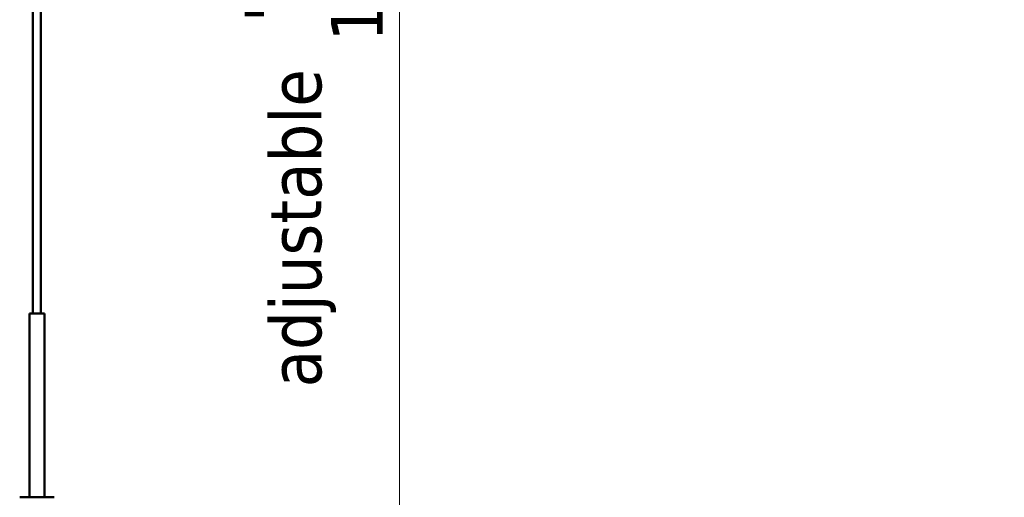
# Model space of a CAD drawing. Header units: millimetres. Extents: x 313 to 4591, y 679 to 5480.
# Tile 9 of 19: x 3697 to 4553, y 1264 to 1680. Entities that reach past the tile are written whole.
import ezdxf

# ---------------------------------------------------------------- set-up
doc = ezdxf.new("R2010")
doc.units = ezdxf.units.MM
doc.header["$LTSCALE"] = 15
for name, color, linetype, lineweight in [('Symbol (ISO)', 7, 'Continuous', 25), ('Widoczne (ISO)', 7, 'Continuous', 50), ('Wymiar (ISO)', 7, 'Continuous', 25)]:
    doc.layers.add(name, color=color, linetype=linetype, lineweight=lineweight)
doc.styles.add('Tekst notatki (ISO)', font='tahoma.ttf')
doc.dimstyles.new('Domyślne (ISO)', dxfattribs={"dimscale": 15, "dimtxt": 3, "dimasz": 3, "dimexe": 3.175, "dimexo": 0, "dimgap": 0.762, "dimtad": 1, "dimdec": 1, "dimlfac": 0.03937, "dimrnd": 1e-08, "dimzin": 0, "dimdsep": 46, "dimtxsty": 'Tekst notatki (ISO)', "dimblk": 'Filled-1', "dimcen": 0.09, "dimdle": 10, "dimclrd": 256, "dimclre": 256, "dimclrt": 256, "dimazin": 2, "dimtfac": 1, "dimtmove": 0, "dimatfit": 3, "dimfxl": 1, "dimtolj": 1, "dimlwd": 15, "dimlwe": 15, "dimarcsym": 0})

# ---------------------------------------------------------------- blocks, each defined once
blk = doc.blocks.new('Filled-1')
at = {"color": 0}
for p, q in [((0, 0), (-1, 0.25)), ((-1, 0.25), (-1, -0.25)), ((-1, 0), (0, 0)), ((-1, -0.25), (0, 0))]:
    blk.add_line(p, q, dxfattribs=at)
at = {"color": 0, "flags": 128}
blk.add_lwpolyline([(-1, -0.25), (0, 0), (-1, 0.25), (-1, -0.25)], dxfattribs=at)
at = {"color": 0}
blk.add_solid([(-1, -0.25), (0, 0), (-1, 0.25), (-1, -0.25)], dxfattribs=at)
blk = doc.blocks.new('*D18')
at = {"layer": 'Defpoints', "color": 0, "transparency": 16777216}
for p in [(3767.26, 2657.19), (4027.26, 2657.19), (3712.26, 960.69)]:
    blk.add_point(p, dxfattribs=at)
at = {"layer": 'Wymiar (ISO)', "lineweight": 15, "transparency": 16777216}
blk.add_line((4027.26, 1005.69), (4027.26, 2612.19), dxfattribs=at)
at = {"layer": 'Wymiar (ISO)', "lineweight": 15, "transparency": 16777216, "xscale": 45, "yscale": 45, "zscale": 45}
for p, rotation in [((4027.26, 2657.19), 90), ((4027.26, 960.69), 270)]:
    blk.add_blockref('Filled-1', p, dxfattribs=dict(at, rotation=rotation))
at = {"layer": 'Wymiar (ISO)', "lineweight": 18, "transparency": 16777216, "insert": (3892.84, 1660.68), "char_height": 45, "attachment_point": 1, "rotation": 90, "style": 'Tekst notatki (ISO)'}
blk.add_mtext("\\A1; ''\\fTahoma|b0|i0;{\\H45.0000;20.5'' - 520 mm\\P}\\fTahoma|b0|i0;{\\H45.0000;138.6'' - 3520 mm\\P}", dxfattribs=at)

msp = doc.modelspace()

# ---------------------------------------------------------------- linework, layer by layer
at = {"layer": 'Widoczne (ISO)'}
for p, q in [((3708.76, 2624.19), (3708.76, 1424.19)), ((3715.76, 2624.19), (3715.76, 1424.19)), ((3718.76, 1424.19), (3705.76, 1424.19)), ((3705.76, 1424.19), (3705.76, 1264.19)), ((3718.76, 1424.19), (3718.76, 1264.19)), ((3697.26, 1264.19), (3727.26, 1264.19))]:
    msp.add_line(p, q, dxfattribs=at)

# ---------------------------------------------------------------- texts
at = {"layer": 'Symbol (ISO)', "insert": (3914.38, 1359.85), "char_height": 45, "width": 280.3566, "attachment_point": 1, "rotation": 90, "style": 'Tekst notatki (ISO)'}
msp.add_mtext('\\fTahoma|b0|i0;adjustable', dxfattribs=at)

# ---------------------------------------------------------------- dimensions: what is measured, and where the dimension line sits
at = {"layer": 'Wymiar (ISO)', "lineweight": 18}
dim = msp.add_linear_dim(base=(4027.26, 2657.19), p1=(3712.26, 960.69), p2=(3767.26, 2657.19), angle=270, text=" ''\\fTahoma|b0|i0;{\\H45.0000;20.5'' - 520 mm\\P}\\fTahoma|b0|i0;{\\H45.0000;138.6'' - 3520 mm\\P}", dimstyle='Domyślne (ISO)', override={"dimgap": 0.762, "dimdec": 1, "dimlfac": 0.03937, "dimpost": '\\X', "dimse1": 1, "dimse2": 1, "dimtol": 0, "dimlim": 0, "dimtp": 0, "dimtm": 0, "dimtdec": 2, "dimtofl": 0, "dimatfit": 1, "dimtvp": -0.333333}, dxfattribs=at)
dim.commit()
dim.dimension.update_dxf_attribs({"geometry": '*D18', "text_midpoint": (4027.26, 1905.15), "dimtype": 160})

doc.saveas('drawing.dxf')
